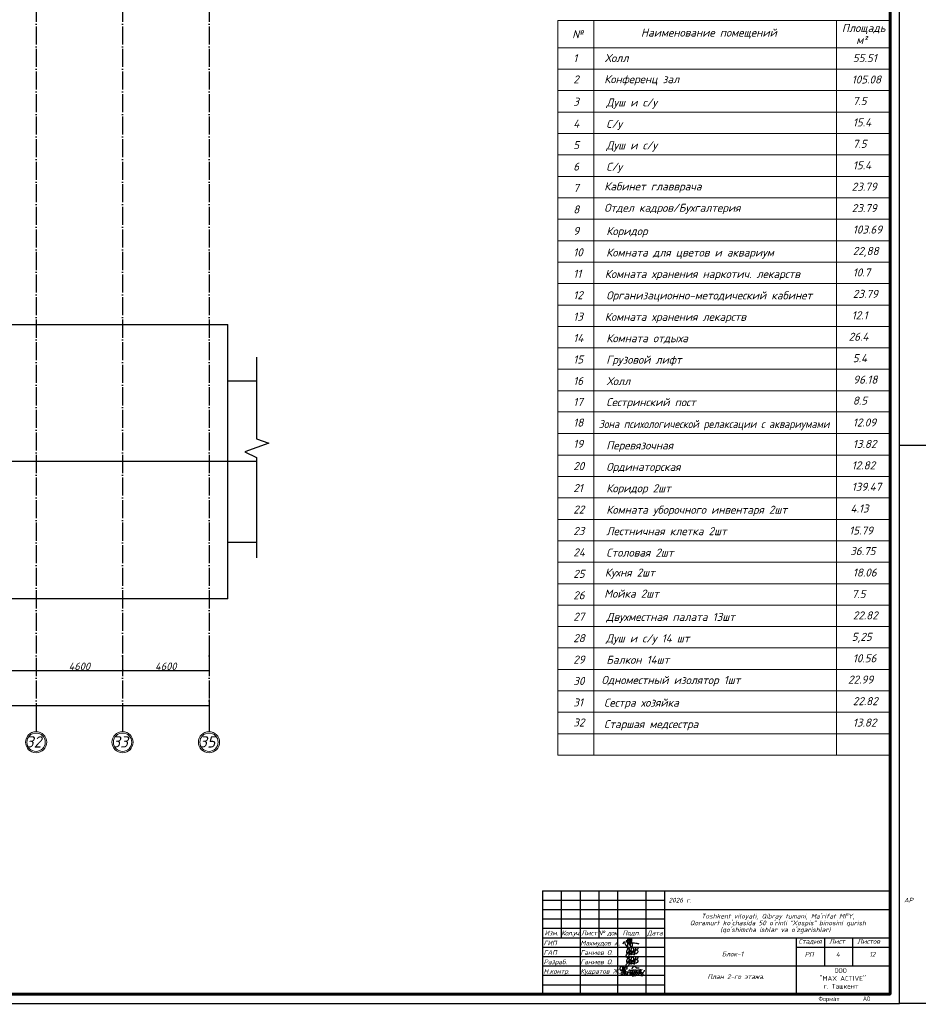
# Model space of a CAD drawing. Header units: millimetres. Extents: x 1112040 to 6903494, y -332921 to -150905.
# Tile 89 of 153: x 1667536 to 1715348, y -241982 to -189595. Entities that reach past the tile are written whole.
import ezdxf
from ezdxf.enums import TextEntityAlignment as Align

# ---------------------------------------------------------------- set-up
doc = ezdxf.new("R2010")
doc.units = ezdxf.units.MM
doc.linetypes.add('ACAD_ISO04W100', pattern=[30, 24, -3, 0, -3])
doc.layers.add('os', color=253, linetype='Continuous')
doc.styles.get("Standard").update_dxf_attribs({"font": 'isocpeui.ttf'})
doc.styles.add('style1', font='isocpeui.ttf', dxfattribs={"height": 80})
doc.styles.add('ГОСТ 2.304', font='CS_Gost2304.shx')
doc.styles.add('ГОСТ 250', font='isocpeui.ttf', dxfattribs={"height": 250})
doc.styles.add('ГОСТ 300', font='isocpeui.ttf', dxfattribs={"height": 250})
doc.dimstyles.new('ISO-25', dxfattribs={"dimtxt": 400, "dimasz": 100, "dimexe": 50, "dimexo": 50, "dimgap": 20, "dimtad": 1, "dimdec": 0, "dimtxsty": 'Standard', "dimblk": 'ARCHTICK', "dimcen": 20, "dimclrd": 1, "dimclre": 1, "dimadec": 0, "dimazin": 0, "dimtfac": 1, "dimtdec": 0, "dimtmove": 0, "dimatfit": 3, "dimldrblk": 'ARCHTICK', "dimfxl": 1, "dimarcsym": 0})

# ---------------------------------------------------------------- blocks, each defined once
blk = doc.blocks.new('_ArchTick')
at = {"color": 0, "linetype": 'ByBlock', "const_width": 0.15}
blk.add_lwpolyline([(-0.5, -0.5), (0.5, 0.5)], dxfattribs=at)
blk = doc.blocks.new('*D3145')
at = {"color": 1, "lineweight": -2, "transparency": 16777216}
for p, q in [((1663810, -223456), (1663810, -224267)), ((1668410, -223605), (1668410, -224267)), ((1663810, -224217), (1668410, -224217))]:
    blk.add_line(p, q, dxfattribs=at)
at = {"color": 1, "lineweight": -2, "transparency": 16777216, "xscale": 100, "yscale": 100, "zscale": 100, "rotation": 180}
blk.add_blockref('_ArchTick', (1663810, -224217), dxfattribs=at)
at = {"color": 1, "lineweight": -2, "transparency": 16777216, "xscale": 100, "yscale": 100, "zscale": 100}
blk.add_blockref('_ArchTick', (1668410, -224217), dxfattribs=at)
at = {"color": 0, "transparency": 16777216, "insert": (1666110, -223997), "char_height": 400, "attachment_point": 5}
blk.add_mtext('4600', dxfattribs=at)
blk = doc.blocks.new('*D3146')
at = {"color": 1, "lineweight": -2, "transparency": 16777216}
for p, q in [((1668410, -223605), (1668410, -224267)), ((1673010, -223402), (1673010, -224267)), ((1668410, -224217), (1673010, -224217))]:
    blk.add_line(p, q, dxfattribs=at)
at = {"color": 1, "lineweight": -2, "transparency": 16777216, "xscale": 100, "yscale": 100, "zscale": 100, "rotation": 180}
blk.add_blockref('_ArchTick', (1668410, -224217), dxfattribs=at)
at = {"color": 1, "lineweight": -2, "transparency": 16777216, "xscale": 100, "yscale": 100, "zscale": 100}
blk.add_blockref('_ArchTick', (1673010, -224217), dxfattribs=at)
at = {"color": 0, "transparency": 16777216, "insert": (1670710, -223997), "char_height": 400, "attachment_point": 5}
blk.add_mtext('4600', dxfattribs=at)
blk = doc.blocks.new('*D3147')
at = {"color": 1, "lineweight": -2, "transparency": 16777216}
for p, q in [((1673010, -223402), (1673010, -224267)), ((1677610, -223277), (1677610, -224267)), ((1673010, -224217), (1677610, -224217))]:
    blk.add_line(p, q, dxfattribs=at)
at = {"color": 1, "lineweight": -2, "transparency": 16777216, "xscale": 100, "yscale": 100, "zscale": 100, "rotation": 180}
blk.add_blockref('_ArchTick', (1673010, -224217), dxfattribs=at)
at = {"color": 1, "lineweight": -2, "transparency": 16777216, "xscale": 100, "yscale": 100, "zscale": 100}
blk.add_blockref('_ArchTick', (1677610, -224217), dxfattribs=at)
at = {"color": 0, "transparency": 16777216, "insert": (1675310, -223997), "char_height": 400, "attachment_point": 5}
blk.add_mtext('4600', dxfattribs=at)
blk = doc.blocks.new('*D3085')
at = {"color": 1, "lineweight": -2, "transparency": 16777216}
for p, q in [((1618010, -225759), (1618010, -226126)), ((1677610, -225759), (1677610, -226126)), ((1618010, -226076), (1677610, -226076))]:
    blk.add_line(p, q, dxfattribs=at)
at = {"color": 1, "lineweight": -2, "transparency": 16777216, "xscale": 100, "yscale": 100, "zscale": 100, "rotation": 180}
blk.add_blockref('_ArchTick', (1618010, -226076), dxfattribs=at)
at = {"color": 1, "lineweight": -2, "transparency": 16777216, "xscale": 100, "yscale": 100, "zscale": 100}
blk.add_blockref('_ArchTick', (1677610, -226076), dxfattribs=at)
at = {"color": 0, "transparency": 16777216, "insert": (1647810, -225856), "char_height": 400, "attachment_point": 5}
blk.add_mtext('59600', dxfattribs=at)
blk = doc.blocks.new('A$C4c4061ee')
at = {"color": 184, "lineweight": 30}
blk.add_spline([(-39.7, -7.1), (-36.8, 4), (-34, 7.9), (-31.2, -0.1), (-24.1, -16.2), (-16.7, -23.5), (-13.9, -23.5), (-12.5, -17.9), (-12.5, 12.7), (-8.3, 24.8), (-4.4, 27), (-3.4, 21.4), (-5.7, 12.9), (-4.4, 8), (-4.4, -10), (-2, -12.6), (3.3, -10), (9.6, 6.1), (12.6, 19.5), (7.6, 28.9), (4.7, 26.6), (2.4, 16.6), (1.1, -1.2), (2.9, -14.2), (6.8, -24.8), (10.9, -24.8), (15, -21.3), (16.5, -17.2), (16.5, -9.9), (12, 2), (5.9, 7.4), (-2.7, 10.3), (-10, 12.1), (-17, 12.1), (-21.5, 11.2), (-22.5, 7.7), (-20, 5.4), (-14, 3.7), (-0.7, 1.8), (11, 0.5), (22.2, -1.2), (37.6, -2.6), (43.5, -3.6), (49.3, -4.5), (54.9, -6.4)], degree=3, dxfattribs=at)
blk = doc.blocks.new('x2')
at = {"color": 184, "lineweight": 30}
for points in [[(78585, 16823), (78585, 16800), (78578, 16780), (78566, 16779), (78552, 16793), (78544, 16821), (78544, 16860), (78552, 16896), (78564, 16910), (78580, 16912), (78601, 16877), (78616, 16818), (78621, 16768), (78619, 16720), (78611, 16676), (78602, 16660), (78593, 16657), (78581, 16669), (78573, 16701), (78576, 16724), (78584, 16740), (78594, 16748), (78603, 16750)], [(78621, 16751), (78648, 16780), (78651, 16827), (78645, 16873), (78641, 16894), (78640, 16890), (78642, 16883), (78649, 16847), (78651, 16827), (78656, 16789), (78660, 16746), (78664, 16706), (78667, 16672), (78670, 16661), (78668, 16666), (78667, 16673), (78662, 16732), (78659, 16755), (78657, 16779), (78656, 16786), (78664, 16778), (78674, 16781), (78681, 16806), (78681, 16850), (78685, 16876), (78696, 16889), (78711, 16888), (78728, 16865), (78731, 16843), (78727, 16825), (78716, 16823), (78709, 16824)], [(78886, 16827), (78881, 16847), (78905, 16877), (78937, 16904), (78959, 16908), (78977, 16898), (78986, 16880), (78997, 16864), (79013, 16858), (79041, 16860), (79061, 16865), (79080, 16864), (79086, 16862)], [(78681, 16802), (78685, 16767), (78695, 16721), (78707, 16692), (78720, 16679), (78739, 16676), (78754, 16683), (78761, 16706), (78756, 16725), (78748, 16738), (78736, 16746), (78724, 16744), (78721, 16737)], [(78797, 16717), (78799, 16789), (78806, 16801), (78818, 16800), (78841, 16772), (78848, 16732), (78854, 16681), (78849, 16663), (78835, 16661), (78825, 16677), (78828, 16710), (78841, 16744), (78856, 16774), (78870, 16795), (78889, 16793), (78903, 16760), (78909, 16701), (78909, 16673), (78892, 16667), (78877, 16683), (78882, 16713), (78895, 16740), (78901, 16769), (78910, 16791), (78930, 16803), (78950, 16791), (78958, 16755), (78963, 16717), (78965, 16682), (78952, 16673), (78932, 16676), (78931, 16706), (78946, 16742), (78966, 16782), (78978, 16800), (79002, 16799), (79017, 16771), (79021, 16716), (79017, 16685), (79006, 16671), (78991, 16674), (78983, 16708), (78998, 16742), (79019, 16775), (79039, 16800), (79068, 16805), (79086, 16776), (79091, 16716), (79082, 16687), (79061, 16684), (79050, 16697), (79066, 16740), (79088, 16767), (79107, 16798), (79110, 16823), (79111, 16819), (79125, 16691), (79125, 16695), (79121, 16755), (79122, 16767), (79132, 16785), (79154, 16805), (79162, 16810), (79158, 16808)], [(78879, 16636), (78919, 16635), (78966, 16642), (79009, 16647), (79042, 16654), (79068, 16654)], [(79121, 16760), (79131, 16746), (79145, 16737), (79160, 16728), (79174, 16710), (79187, 16686), (79192, 16665), (79190, 16644), (79182, 16633), (79161, 16630), (79145, 16632), (79135, 16643), (79134, 16657), (79144, 16670), (79157, 16684), (79172, 16700), (79187, 16716), (79206, 16740), (79225, 16769), (79240, 16791)]]:
    blk.add_spline(points, degree=3, dxfattribs=at)
blk = doc.blocks.new('Odil Ganiyev')
at = {"color": 184, "lineweight": 30}
for points in [[(278009, -189095), (278081, -189029), (278139, -189055), (278204, -188993)], [(278218, -189288), (278220, -189298), (278251, -189229), (278258, -189294), (278315, -189206), (278295, -189231), (278320, -189288), (278380, -189198), (278355, -189239), (278384, -189286), (278449, -189192), (278428, -189223), (278438, -189281), (278515, -189197), (278494, -189208), (278505, -189282), (278604, -188932), (278563, -189514)], [(278174, -189155), (278173, -189633), (278135, -189699), (278036, -189702), (278008, -189605), (278074, -189469), (278128, -189405), (278218, -189288)], [(278213, -189509), (278316, -189388), (278340, -189483), (278421, -189425), (278521, -189382)]]:
    blk.add_spline(points, degree=3, dxfattribs=at)
for points, knots in [([(278396, -189316), (278466, -189243), (278495, -189145), (278487, -189009), (278378, -188944), (278332, -188998), (278319, -189020), (278305, -189050), (278280, -189134), (278300, -189288), (278388, -189386)], [0, 0, 0, 0, 210.331661, 341.544209, 437.993539, 521.209993, 521.209993, 521.209993, 602.643394, 823.015149, 823.015149, 823.015149, 823.015149]), ([(278617, -189118), (278680, -189058), (278780, -189127), (278817, -189262), (278675, -189400), (278595, -189412), (278531, -189410)], [498.211239, 498.211239, 498.211239, 498.211239, 560.962433, 628.560844, 789.184895, 992.203079, 992.203079, 992.203079, 992.203079]), ([(278604, -188939), (278630, -188908), (278658, -188890), (278746, -188897), (278776, -188980), (278743, -189054), (278691, -189101), (278617, -189118)], [0, 0, 0, 0, 59.301687, 137.83445, 232.671471, 306.955654, 371.443461, 371.443461, 371.443461, 371.443461]), ([(278093, -189111), (278063, -189124), (277979, -189180), (277976, -189469), (278121, -189357), (278159, -189260), (278167, -189222)], [0, 0, 0, 0, 84.01965, 319.3343, 434.006974, 519.963926, 519.963926, 519.963926, 519.963926]), ([(278167, -189222), (278181, -189151), (278171, -189084), (278111, -189103), (278093, -189111)], [526.826092, 526.826092, 526.826092, 526.826092, 665.559085, 706.396126, 706.396126, 706.396126, 706.396126])]:
    blk.add_open_spline(points, degree=3, knots=knots, dxfattribs=at)
blk = doc.blocks.new('yhtnt')
for p, q in [((1798926, 99518), (1817426, 99518)), ((1798926, 99518), (1798926, 94018)), ((1798926, 99018), (1805426, 99018)), ((1799926, 99518), (1799926, 97018)), ((1800926, 99518), (1800926, 94018)), ((1801926, 99518), (1801926, 97018)), ((1802926, 99518), (1802926, 94018)), ((1804426, 99518), (1804426, 94018)), ((1805426, 99518), (1805426, 94018)), ((1798926, 98518), (1817426, 98518)), ((1798926, 98018), (1805426, 98018)), ((1798926, 97518), (1805426, 97518)), ((1798926, 97018), (1817426, 97018)), ((1812426, 97018), (1812426, 94018)), ((1813926, 97018), (1813926, 95518)), ((1815426, 97018), (1815426, 95518)), ((1798926, 96518), (1805426, 96518)), ((1812426, 96518), (1817426, 96518)), ((1798926, 96018), (1805426, 96018)), ((1798926, 95518), (1817426, 95518)), ((1798926, 95018), (1805426, 95018)), ((1798926, 94518), (1805426, 94518))]:
    blk.add_line(p, q)
blk.add_lwpolyline([(1798926, 94018), (1817426, 94018), (1817426, 99518)])
for name, p, xscale, yscale, zscale in [('A$C4c4061ee', (1803575, 96752), 8.662286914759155, 8.662286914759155, 8.662286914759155), ('x2', (1656826, 64020), 1.86192246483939, 1.86192246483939, 1.86192246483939)]:
    blk.add_blockref(name, p, dxfattribs=dict(xscale=xscale, yscale=yscale, zscale=zscale))
at = {"xscale": 0.7425847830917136, "yscale": 0.7425847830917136, "zscale": 0.7425847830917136, "rotation": 351.5695638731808}
for p in [(1619809, 265602), (1619809, 265102)]:
    blk.add_blockref('Odil Ganiyev', p, dxfattribs=at)
at = {"linetype": 'Continuous', "lineweight": 25, "style": 'ГОСТ 250'}
for s, p in [('Изм.', (1799408, 97268)), ('Лист', (1801408, 97268)), ('Подп.', (1803658, 97268)), ('Дата', (1804908, 97268))]:
    blk.add_text(s, height=250, dxfattribs=at).set_placement(p, align=Align.MIDDLE_CENTER)
for s, p in [('ГИП', (1798989, 96606)), ('Махмудов А.', (1800945, 96606)), ('Разраб.', (1798989, 95606)), ('ГАП', (1798989, 96106)), ('Ганиев О.', (1800945, 96106)), ('Н.контр.', (1798989, 95106)), ('Ганиев О.', (1800945, 95606)), ('Кудратов Ж.', (1800945, 95106))]:
    blk.add_text(s, height=250, dxfattribs=at).set_placement(p)
at = {"ltscale": 100, "char_height": 250}
for s, insert, width, attachment_point, style in [('2026 г.                                                                АР ', (1805638, 99140), 11749.81, 1, 'style1'), ('{\\T0.9;Кол.уч.}', (1800431, 97393), 1092.75, 2, 'ГОСТ 250'), ('{\\T0.9;№ док.}', (1802422, 97393), 1092.75, 2, 'ГОСТ 250'), ('Стадия', (1812553, 96947), 1129.18, 1, 'style1'), ('Лист', (1814183, 96947), 750.19, 1, 'style1'), ('Листов', (1815676, 96947), 1093.54, 1, 'style1'), ('Блок-1 ', (1808475, 96275), 3629.97, 1, 'style1'), ('РП', (1812884, 96262), 806.3, 1, 'style1'), ('12', (1816322, 96262), 401.6, 1, 'style1'), ('\\pi2772.81725;{\\fISOCPEUR|b0|i0|c204|p34;ООО \\P\\pi1972.81725;"MAX ACTIVE" \\P\\pi2185.31725;г. Ташкент}', (1811694, 95395), 6095.63, 1, 'ГОСТ 300')]:
    blk.add_mtext(s, dxfattribs=dict(at, insert=insert, width=width, attachment_point=attachment_point, style=style))
at = {"ltscale": 100, "insert": (1805413, 98288), "char_height": 250, "width": 11326.72, "attachment_point": 1, "line_spacing_factor": 0.862598, "style": 'ГОСТ 300'}
blk.add_mtext("\\pi1966.0095;Toshkent viloyati, Qibray tumani, Ma'rifat MFY, \\P\\pi1357.77087;Qoramurt ko'chasida 50 o'rinli “Xospis” binosini qurish \\P\\pi2970.74435;(qo'shimcha ishlar va o'zgarishlar) ", dxfattribs=at)

msp = doc.modelspace()

# ---------------------------------------------------------------- linework, layer by layer
at = {"color": 0, "lineweight": 9}
for p, q in [((1696170.5, -189632.5), (1696170.5, -228726.1)), ((1696170.5, -189632.5), (1713848.4, -189632.5)), ((1698078.4, -189632.5), (1698078.4, -228726.1)), ((1710997.2, -189632.5), (1710997.2, -228726.1)), ((1713848.4, -228726.1), (1713848.4, -189632.5)), ((1696170.5, -191090.2), (1713848.4, -191090.2)), ((1696170.5, -192230.7), (1713848.4, -192230.7)), ((1696170.5, -193371.2), (1713848.4, -193371.2)), ((1696170.5, -194511.7), (1713848.4, -194511.7)), ((1696170.5, -195652.1), (1713848.4, -195652.1)), ((1696170.5, -196792.6), (1713848.4, -196792.6)), ((1696170.5, -197933.1), (1713848.4, -197933.1)), ((1696170.5, -199073.6), (1713848.4, -199073.6)), ((1696170.5, -200214.1), (1713848.4, -200214.1)), ((1696170.5, -201354.5), (1713848.4, -201354.5)), ((1696170.5, -202495), (1713848.4, -202495)), ((1696170.5, -203635.5), (1713848.4, -203635.5)), ((1696170.5, -204776), (1713848.4, -204776)), ((1696170.5, -205916.5), (1713848.4, -205916.5)), ((1696170.5, -207056.9), (1713848.4, -207056.9)), ((1696170.5, -208197.4), (1713848.4, -208197.4)), ((1696170.5, -209337.9), (1713848.4, -209337.9)), ((1696170.5, -210455.7), (1713848.4, -210455.7)), ((1696170.5, -210455.7), (1713848.4, -210455.7)), ((1696170.5, -211618.9), (1713848.4, -211618.9)), ((1696170.5, -212759.3), (1713848.4, -212759.3)), ((1696170.5, -213899.8), (1713848.4, -213899.8)), ((1696170.5, -215040.3), (1713848.4, -215040.3)), ((1696170.5, -216180.8), (1713848.4, -216180.8)), ((1696170.5, -217321.3), (1713848.4, -217321.3)), ((1696170.5, -218461.7), (1713848.4, -218461.7)), ((1696170.5, -219602.2), (1713848.4, -219602.2)), ((1696170.5, -220742.7), (1713848.4, -220742.7)), ((1696170.5, -221883.2), (1713848.4, -221883.2)), ((1696170.5, -223023.7), (1713848.4, -223023.7)), ((1696170.5, -224164.1), (1713848.4, -224164.1)), ((1696170.5, -225304.6), (1713848.4, -225304.6)), ((1696170.5, -226445.1), (1713848.4, -226445.1)), ((1696170.5, -227585.6), (1713848.4, -227585.6)), ((1696170.5, -228726.1), (1713848.4, -228726.1))]:
    msp.add_line(p, q, dxfattribs=at)
for p, q in [((1678609.7, -220405.8), (1678609.7, -205805.8)), ((1680136.3, -207543.3), (1680136.3, -211898.2)), ((1680136.3, -213105.8), (1658563.1, -213105.8)), ((1680136.3, -212888.4), (1680136.3, -218233.6)), ((1678609.7, -220405.8), (1664809.7, -220405.8))]:
    msp.add_line(p, q)
at = {"linetype": 'Continuous', "lineweight": 25, "ltscale": 100}
msp.add_lwpolyline([(1595448.4, -241937.9), (1714348.4, -241937.9), (1714348.4, -157837.9), (1595448.4, -157837.9), (1595448.4, -241937.9)], dxfattribs=at)
at = {"linetype": 'Continuous', "lineweight": 60, "ltscale": 100}
msp.add_lwpolyline([(1597448.4, -241437.9), (1713848.4, -241437.9), (1713848.4, -158337.9), (1597448.4, -158337.9), (1597448.4, -241437.9)], dxfattribs=at)
for points in [[(1664809.7, -205805.8), (1678609.7, -205805.8)], [(1678609.7, -208805.8), (1680136.3, -208805.8)], [(1680136.3, -211898.2), (1680786.5, -212134.2), (1679520.8, -212584.3), (1680136.3, -212888.4)], [(1714348.4, -241937.9), (1714348.4, -212237.9), (1756348.4, -212237.9), (1756348.4, -241937.9), (1714348.4, -241937.9)], [(1680136.3, -217405.8), (1678609.7, -217405.8)]]:
    msp.add_lwpolyline(points)
at = {"layer": 'os', "linetype": 'ACAD_ISO04W100', "ltscale": 40}
for p, q in [((1668409.7, -164749.6), (1668409.7, -225973.3)), ((1673009.7, -164749.6), (1673009.7, -225973.3)), ((1677609.7, -164749.6), (1677609.7, -225973.3))]:
    msp.add_line(p, q, dxfattribs=at)
at = {"layer": 'os'}
for p, q in [((1668409.7, -225973.3), (1668409.7, -227473.3)), ((1673009.7, -225973.3), (1673009.7, -227473.3)), ((1677609.7, -225973.3), (1677609.7, -227473.3))]:
    msp.add_line(p, q, dxfattribs=at)
at = {"layer": 'os', "color": 0, "lineweight": 0}
for centre, radius in [((1668409.7, -228035.8), 562.5), ((1668409.7, -228035.8), 487.5), ((1673009.7, -228035.8), 562.5), ((1673009.7, -228035.8), 487.5), ((1677609.7, -228035.8), 562.5), ((1677609.7, -228035.8), 487.5)]:
    msp.add_circle(centre, radius, dxfattribs=at)

# ---------------------------------------------------------------- block references
for p in [(-460477.3, -335255.6), (-341377.3, -335455.6), (-222477.3, -335455.6), (-103577.3, -335455.6)]:
    msp.add_blockref('yhtnt', p)

# ---------------------------------------------------------------- texts
at = {"style": 'ГОСТ 300'}
for s, height, p in [('№', 427.7, (1696931.9, -190582.6)), ('Наименование помещений', 427.68, (1700592.4, -190496)), ('Площадь', 427.68, (1711281.9, -190250.3)), ('м²', 427.68, (1712043.7, -190885.9)), ('1', 427.7, (1696989.9, -191857.2)), ('Холл', 427.68, (1698671.3, -191851.5)), ('55.51', 427.68, (1711864.3, -191851.5)), ('2', 427.7, (1696989.9, -192987.6)), ('Конференц зал', 427.68, (1698637.4, -192974.2)), ('105.08', 427.68, (1711804.4, -192992)), ('3', 427.7, (1696989.9, -194169.8)), ('Душ и с/у', 427.68, (1698747.4, -194213.1)), ('7.5', 427.68, (1711860.5, -194132.5)), ('15.4', 427.68, (1711864.3, -195273)), ('4', 427.7, (1696989.9, -195342.5)), ('С/у', 427.68, (1698747, -195353.6)), ('5', 427.7, (1696989.9, -196483)), ('Душ и с/у', 427.68, (1698747.4, -196494.1)), ('7.5', 427.68, (1711860.5, -196413.4)), ('6', 427.7, (1696989.9, -197623.4)), ('С/у', 427.68, (1698747, -197634.5)), ('15.4', 427.68, (1711864.3, -197553.9)), ('7', 427.7, (1696989.9, -198763.9)), ('Кабинет главврача', 427.68, (1698637.4, -198676.6)), ('23.79', 427.68, (1711804.4, -198694.4)), ('8', 427.7, (1696989.9, -199904.4)), ('Отдел кадров/Бухгалтерия', 427.68, (1698637.4, -199817.1)), ('23.79', 427.68, (1711804.4, -199834.9)), ('9', 427.7, (1696989.9, -201044.9)), ('Коридор', 427.68, (1698747.4, -201056)), ('103.69', 427.68, (1711863.7, -200975.4)), ('22,88', 427.68, (1711863.7, -202115.8)), ('10', 427.68, (1696989.9, -202185.4)), ('Комната для цветов и аквариум', 427.68, (1698741.2, -202196.5)), ('11', 427.68, (1696989.9, -203325.8)), ('Комната хранения наркотич. лекарств', 427.68, (1698669.9, -203336.9)), ('10.7', 427.68, (1711860.5, -203256.3)), ('12', 427.68, (1696989.9, -204466.3)), ('Организационно-методический кабинет', 427.68, (1698747, -204477.4)), ('23.79', 427.68, (1711864.3, -204396.8)), ('13', 427.68, (1696989.9, -205606.8)), ('Комната хранения лекарств', 427.68, (1698668.2, -205617.9)), ('12.1', 427.68, (1711804.4, -205537.3)), ('14', 427.68, (1696989.9, -206747.3)), ('Комната отдыха', 427.68, (1698747.4, -206758.4)), ('26.4', 427.68, (1711643.4, -206677.8)), ('Грузовой лифт', 427.68, (1698747.4, -207898.9)), ('5.4', 427.68, (1711860.5, -207818.2)), ('15', 427.68, (1696989.9, -207887.8)), ('16', 427.68, (1696989.9, -209028.2)), ('Холл', 427.68, (1698764.5, -209039.3)), ('96.18', 427.68, (1711883.5, -208958.7)), ('17', 427.68, (1696989.9, -210146)), ('Сестринский пост', 427.68, (1698747.4, -210157.1)), ('8.5', 427.68, (1711863.7, -210076.5)), ('18', 427.68, (1696989.9, -211245.3)), ('12.09', 427.68, (1711863.7, -211239.7)), ('19', 427.68, (1696989.9, -212375.7)), ('Перевязочная', 427.68, (1698747, -212460.8)), ('13.82', 427.68, (1711864.3, -212380.2)), ('20', 427.68, (1696989.9, -213557.9)), ('Ординаторская', 427.68, (1698747, -213601.3)), ('12.82', 427.68, (1711804.4, -213520.6)), ('139.47', 427.68, (1711804.4, -214661.1)), ('21', 427.68, (1696989.9, -214730.6)), ('Коридор 2шт', 427.68, (1698747.4, -214741.7)), ('22', 427.68, (1696989.9, -215871.1)), ('Комната уборочного инвентаря 2шт', 427.68, (1698747, -215882.2)), ('4.13', 427.68, (1711740.6, -215816.7)), ('23', 427.68, (1696989.9, -217011.6)), ('Лестничная клетка 2шт', 427.68, (1698747.4, -217022.7)), ('15.79', 427.68, (1711671.2, -216988.7)), ('24', 427.68, (1696989.9, -218152.1)), ('Столовая 2шт', 427.68, (1698746.7, -218163.2)), ('36.75', 427.68, (1711720.8, -218082.6)), ('25', 427.68, (1696989.9, -219292.6)), ('Кухня 2шт', 427.68, (1698671.3, -219223)), ('18.06', 427.68, (1711864.3, -219223)), ('26', 427.68, (1696989.9, -220433)), ('Мойка 2шт', 427.68, (1698637.4, -220345.7)), ('7.5', 427.68, (1711804.4, -220363.5)), ('22.82', 427.68, (1711864.3, -221504)), ('27', 427.68, (1696989.9, -221573.5)), ('Двухместная палата 13шт', 427.68, (1698747.4, -221584.6)), ('28', 427.68, (1696989.9, -222714)), ('Душ и с/у 14 шт', 427.68, (1698727, -222725.1)), ('5,25', 427.68, (1711804.4, -222644.5)), ('29', 427.68, (1696989.9, -223854.5)), ('Балкон 14шт', 427.68, (1698747.4, -223865.6)), ('10.56', 427.68, (1711864.3, -223785)), ('30', 427.68, (1696989.9, -224995)), ('Одноместный изолятор 1шт', 427.68, (1698490.9, -224941.9)), ('22.99', 427.68, (1711612.8, -224918.7)), ('31', 427.68, (1696989.9, -226135.4)), ('Сестра хозяйка', 427.68, (1698627.9, -226146.5)), ('22.82', 427.68, (1711864.3, -226065.9)), ('32', 427.68, (1696989.9, -227202)), ('13.82', 427.68, (1711864.3, -227206.4)), ('Старшая медсестра', 427.68, (1698627.9, -227287))]:
    msp.add_text(s, height=height, dxfattribs=at).set_placement(p)
at = {"style": 'ГОСТ 300', "width": 0.9}
msp.add_text('Зона психологической релаксации с аквариумами', height=427.68, dxfattribs=at).set_placement((1698347.8, -211320.3))
at = {"ltscale": 50}
for s, p in [('32', (1667853.6, -228319.4)), ('33', (1672453.6, -228319.4)), ('35', (1677077.7, -228319.4))]:
    msp.add_text(s, height=600, dxfattribs=at).set_placement(p)
at = {"linetype": 'Continuous', "lineweight": 25, "ltscale": 100, "style": 'ГОСТ 2.304'}
msp.add_text('Формат', height=250, dxfattribs=at).set_placement((1710598.4, -241812.9), align=Align.CENTER)
msp.add_text('A0', height=250, dxfattribs=at).set_placement((1712398.4, -241812.9))
at = {"ltscale": 100, "insert": (1278866.5, -225091.9), "char_height": 812.25, "width": 30724.842, "attachment_point": 1, "line_spacing_factor": 0.862598}
msp.add_mtext("\\pi677.61802;Toshkent viloyati, Qibray tumani, Ma'rifat MFY, Qoramurt \\P\\pi3956.15439;ko'chasida 50 o'rinli “Xospis” binosini qurish \\P\\pi6614.11944;(qo'shimcha ishlar va o'zgarishlar) ", dxfattribs=at)
at = {"ltscale": 100, "char_height": 250, "attachment_point": 1, "style": 'style1'}
for s, insert, width in [('4', (1710965.2, -239194.1), 456.199), ('План 2-го этажа.', (1704128.5, -240385.6), 4265.989)]:
    msp.add_mtext(s, dxfattribs=dict(at, insert=insert, width=width))

# ---------------------------------------------------------------- dimensions: what is measured, and where the dimension line sits
for base, p1, p2, picture, middle in [((1668409.7, -224216.6), (1663809.7, -223406.1), (1668409.7, -223555.3), '*D3145', (1666109.7, -223996.6)), ((1673009.7, -224216.6), (1668409.7, -223555.3), (1673009.7, -223352.2), '*D3146', (1670709.7, -223996.6)), ((1677609.7, -224216.6), (1673009.7, -223352.2), (1677609.7, -223227.3), '*D3147', (1675309.7, -223996.6))]:
    dim = msp.add_linear_dim(base=base, p1=p1, p2=p2, dimstyle='ISO-25', override={"dimtmove": 1})
    dim.commit()
    dim.dimension.update_dxf_attribs({"geometry": picture, "text_midpoint": middle})
dim = msp.add_linear_dim(base=(1677609.7, -226076.3), p1=(1618009.7, -225709.3), p2=(1677609.7, -225709.3), dimstyle='ISO-25')
dim.commit()
dim.dimension.update_dxf_attribs({"geometry": '*D3085', "text_midpoint": (1647809.7, -225856.3)})

doc.saveas('drawing.dxf')
